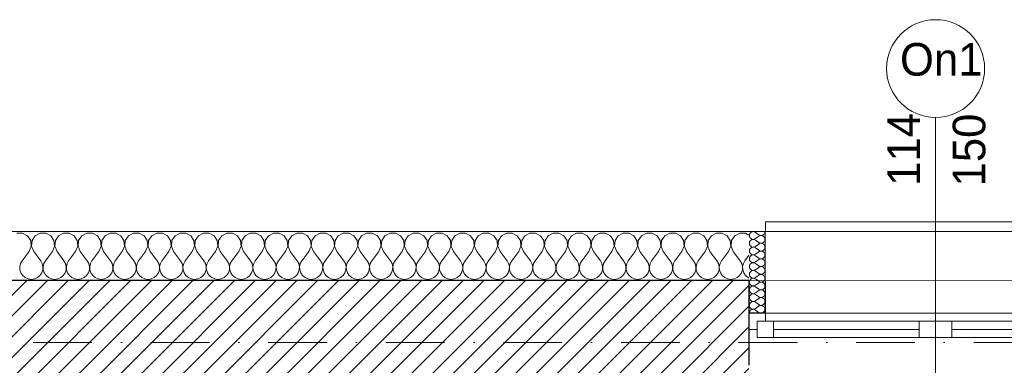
# Model space of a CAD drawing. Header units: millimetres. Extents: x 172139 to 266886, y 89525 to 138225.
# Tile 46 of 72: x 207036 to 210052, y 121266 to 122326. Entities that reach past the tile are written whole.
import ezdxf
from ezdxf.enums import TextEntityAlignment as Align

# ---------------------------------------------------------------- set-up
doc = ezdxf.new("R2010")
doc.units = ezdxf.units.MM
doc.header["$MEASUREMENT"] = 0
doc.linetypes.add('Kropki i Kreski', pattern=[360, 180, -90, 0, -90])
for name, color, linetype in [('Konstrukcja - Siatki mod', 7, 'Continuous'), ('KR_INW', 7, 'Continuous'), ('NAPIS_SODON', 7, 'Continuous'), ('Znaczniki okien ArchiCADa', 7, 'Continuous')]:
    doc.layers.add(name, color=color, linetype=linetype)
for name, color, linetype, lineweight, true_color in [('Konstrukcja - Siatki mod_Nr_pióra__48', 7, 'Continuous', 15, 0xa80f02), ('KR_INW_Nr_pióra__102', 7, 'Continuous', 5, 0xcccccc), ('Okna ArchiCADa_Nr_pióra__64', 7, 'Continuous', 13, 0x41c341), ('Znaczniki okien ArchiCADa_Nr_pióra__20', 7, 'Continuous', 13, 0xb00000), ('Znaczniki okien ArchiCADa_Nr_pióra__44', 7, 'Continuous', 13, 0x029e21)]:
    doc.layers.add(name, color=color, linetype=linetype, lineweight=lineweight, true_color=true_color)
for name, color, linetype, lineweight in [('KR_INW_Nr_pióra__101', 252, 'Continuous', 5), ('KR_INW_Nr_pióra__27', 7, 'Continuous', 25), ('KR_INW_Nr_pióra__47', 7, 'Continuous', 15), ('NAPIS_SODON_Nr_pióra__1', 7, 'Continuous', 13), ('Znaczniki okien ArchiCADa_Nr_pióra__7', 7, 'Continuous', 13)]:
    doc.layers.add(name, color=color, linetype=linetype, lineweight=lineweight)
doc.styles.add('GENERATED_STYLE_1', font='txt')

# ---------------------------------------------------------------- blocks, each defined once
blk = doc.blocks.new('Strop_1', base_point=(179225, 121523.3))
at = {"layer": 'NAPIS_SODON_Nr_pióra__1', "linetype": 'Continuous', "flags": 128}
blk.add_lwpolyline([(179225, 121523.3), (179225.9, 107003.8), (250898.3, 107008.3), (250897.4, 121527.8)], close=True, dxfattribs=at)
blk = doc.blocks.new('*X99')
at = {"layer": 'KR_INW_Nr_pióra__102', "linetype": 'Continuous'}
for p, q in [((207044.4, 121670.9), (207027, 121670.9)), ((207059.7, 121662.7), (207044.4, 121670.9)), ((207098.4, 121670.9), (207083.1, 121662.7)), ((207115.8, 121670.9), (207098.4, 121670.9)), ((207131.2, 121662.7), (207115.8, 121670.9)), ((207169.9, 121670.9), (207154.5, 121662.7)), ((207187.3, 121670.9), (207169.9, 121670.9)), ((207202.6, 121662.7), (207187.3, 121670.9)), ((207241.3, 121670.9), (207226, 121662.7)), ((207258.7, 121670.9), (207241.3, 121670.9)), ((207274, 121662.7), (207258.7, 121670.9)), ((207312.7, 121670.9), (207297.4, 121662.7)), ((207330.1, 121670.9), (207312.7, 121670.9)), ((207345.5, 121662.7), (207330.1, 121670.9)), ((207384.2, 121670.9), (207368.8, 121662.7)), ((207401.6, 121670.9), (207384.2, 121670.9)), ((207416.9, 121662.7), (207401.6, 121670.9)), ((207455.6, 121670.9), (207440.3, 121662.7)), ((207473, 121670.9), (207455.6, 121670.9)), ((207488.3, 121662.7), (207473, 121670.9)), ((207527, 121670.9), (207511.7, 121662.7)), ((207544.4, 121670.9), (207527, 121670.9)), ((207559.7, 121662.7), (207544.4, 121670.9)), ((207598.4, 121670.9), (207583.1, 121662.7)), ((207615.8, 121670.9), (207598.4, 121670.9)), ((207631.2, 121662.7), (207615.8, 121670.9)), ((207669.9, 121670.9), (207654.5, 121662.7)), ((207687.3, 121670.9), (207669.9, 121670.9)), ((207702.6, 121662.7), (207687.3, 121670.9)), ((207741.3, 121670.9), (207726, 121662.7)), ((207758.7, 121670.9), (207741.3, 121670.9)), ((207774, 121662.7), (207758.7, 121670.9)), ((207812.7, 121670.9), (207797.4, 121662.7)), ((207830.1, 121670.9), (207812.7, 121670.9)), ((207845.5, 121662.7), (207830.1, 121670.9)), ((207884.2, 121670.9), (207868.8, 121662.7)), ((207901.6, 121670.9), (207884.2, 121670.9)), ((207916.9, 121662.7), (207901.6, 121670.9)), ((207955.6, 121670.9), (207940.3, 121662.7)), ((207973, 121670.9), (207955.6, 121670.9)), ((207988.3, 121662.7), (207973, 121670.9)), ((208027, 121670.9), (208011.7, 121662.7)), ((208044.4, 121670.9), (208027, 121670.9)), ((208059.7, 121662.7), (208044.4, 121670.9)), ((208098.4, 121670.9), (208083.1, 121662.7)), ((208115.8, 121670.9), (208098.4, 121670.9)), ((208131.2, 121662.7), (208115.8, 121670.9)), ((208169.9, 121670.9), (208154.5, 121662.7)), ((208187.3, 121670.9), (208169.9, 121670.9)), ((208202.6, 121662.7), (208187.3, 121670.9)), ((208241.3, 121670.9), (208226, 121662.7)), ((208258.7, 121670.9), (208241.3, 121670.9)), ((208274, 121662.7), (208258.7, 121670.9)), ((208312.7, 121670.9), (208297.4, 121662.7)), ((208330.1, 121670.9), (208312.7, 121670.9)), ((208345.5, 121662.7), (208330.1, 121670.9)), ((208384.2, 121670.9), (208368.8, 121662.7)), ((208401.6, 121670.9), (208384.2, 121670.9)), ((208416.9, 121662.7), (208401.6, 121670.9)), ((208455.6, 121670.9), (208440.3, 121662.7)), ((208473, 121670.9), (208455.6, 121670.9)), ((208488.3, 121662.7), (208473, 121670.9)), ((208527, 121670.9), (208511.7, 121662.7)), ((208544.4, 121670.9), (208527, 121670.9)), ((208559.7, 121662.7), (208544.4, 121670.9)), ((208598.4, 121670.9), (208583.1, 121662.7)), ((208615.8, 121670.9), (208598.4, 121670.9)), ((208631.2, 121662.7), (208615.8, 121670.9)), ((208669.9, 121670.9), (208654.5, 121662.7)), ((208687.3, 121670.9), (208669.9, 121670.9)), ((208702.6, 121662.7), (208687.3, 121670.9)), ((208741.3, 121670.9), (208726, 121662.7)), ((208758.7, 121670.9), (208741.3, 121670.9)), ((208774, 121662.7), (208758.7, 121670.9)), ((208812.7, 121670.9), (208797.4, 121662.7)), ((208830.1, 121670.9), (208812.7, 121670.9)), ((208845.5, 121662.7), (208830.1, 121670.9)), ((208884.2, 121670.9), (208868.8, 121662.7)), ((208901.6, 121670.9), (208884.2, 121670.9)), ((208916.9, 121662.7), (208901.6, 121670.9)), ((208955.6, 121670.9), (208940.3, 121662.7)), ((208973, 121670.9), (208955.6, 121670.9)), ((208988.3, 121662.7), (208973, 121670.9)), ((209027, 121670.9), (209011.7, 121662.7)), ((209044.4, 121670.9), (209027, 121670.9)), ((209059.7, 121662.7), (209044.4, 121670.9)), ((209098.4, 121670.9), (209083.1, 121662.7)), ((209115.8, 121670.9), (209098.4, 121670.9)), ((209131.2, 121662.7), (209115.8, 121670.9)), ((209169.9, 121670.9), (209154.5, 121662.7)), ((209187.3, 121670.9), (209169.9, 121670.9)), ((209202.6, 121662.7), (209187.3, 121670.9)), ((209241.3, 121670.9), (209226, 121662.7)), ((209258.7, 121670.9), (209241.3, 121670.9)), ((209269.6, 121665.1), (209258.7, 121670.9)), ((207069.4, 121648.2), (207059.7, 121662.7)), ((207071, 121630.9), (207069.4, 121648.2)), ((207073.5, 121648.2), (207071.8, 121630.9)), ((207083.1, 121662.7), (207073.5, 121648.2)), ((207140.8, 121648.2), (207131.2, 121662.7)), ((207142.4, 121630.9), (207140.8, 121648.2)), ((207144.9, 121648.2), (207143.3, 121630.9)), ((207154.5, 121662.7), (207144.9, 121648.2)), ((207212.2, 121648.2), (207202.6, 121662.7)), ((207213.9, 121630.9), (207212.2, 121648.2)), ((207216.3, 121648.2), (207214.7, 121630.9)), ((207226, 121662.7), (207216.3, 121648.2)), ((207283.7, 121648.2), (207274, 121662.7)), ((207285.3, 121630.9), (207283.7, 121648.2)), ((207287.8, 121648.2), (207286.1, 121630.9)), ((207297.4, 121662.7), (207287.8, 121648.2)), ((207355.1, 121648.2), (207345.5, 121662.7)), ((207356.7, 121630.9), (207355.1, 121648.2)), ((207359.2, 121648.2), (207357.6, 121630.9)), ((207368.8, 121662.7), (207359.2, 121648.2)), ((207426.5, 121648.2), (207416.9, 121662.7)), ((207428.2, 121630.9), (207426.5, 121648.2)), ((207430.6, 121648.2), (207429, 121630.9)), ((207440.3, 121662.7), (207430.6, 121648.2)), ((207497.9, 121648.2), (207488.3, 121662.7)), ((207499.6, 121630.9), (207497.9, 121648.2)), ((207502.1, 121648.2), (207500.4, 121630.9)), ((207511.7, 121662.7), (207502.1, 121648.2)), ((207569.4, 121648.2), (207559.7, 121662.7)), ((207571, 121630.9), (207569.4, 121648.2)), ((207573.5, 121648.2), (207571.8, 121630.9)), ((207583.1, 121662.7), (207573.5, 121648.2)), ((207640.8, 121648.2), (207631.2, 121662.7)), ((207642.4, 121630.9), (207640.8, 121648.2)), ((207644.9, 121648.2), (207643.3, 121630.9)), ((207654.5, 121662.7), (207644.9, 121648.2)), ((207712.2, 121648.2), (207702.6, 121662.7)), ((207713.9, 121630.9), (207712.2, 121648.2)), ((207716.3, 121648.2), (207714.7, 121630.9)), ((207726, 121662.7), (207716.3, 121648.2)), ((207783.7, 121648.2), (207774, 121662.7)), ((207785.3, 121630.9), (207783.7, 121648.2)), ((207787.8, 121648.2), (207786.1, 121630.9)), ((207797.4, 121662.7), (207787.8, 121648.2)), ((207855.1, 121648.2), (207845.5, 121662.7)), ((207856.7, 121630.9), (207855.1, 121648.2)), ((207859.2, 121648.2), (207857.6, 121630.9)), ((207868.8, 121662.7), (207859.2, 121648.2)), ((207926.5, 121648.2), (207916.9, 121662.7)), ((207928.2, 121630.9), (207926.5, 121648.2)), ((207930.6, 121648.2), (207929, 121630.9)), ((207940.3, 121662.7), (207930.6, 121648.2)), ((207997.9, 121648.2), (207988.3, 121662.7)), ((207999.6, 121630.9), (207997.9, 121648.2)), ((208002.1, 121648.2), (208000.4, 121630.9)), ((208011.7, 121662.7), (208002.1, 121648.2)), ((208069.4, 121648.2), (208059.7, 121662.7)), ((208071, 121630.9), (208069.4, 121648.2)), ((208073.5, 121648.2), (208071.8, 121630.9)), ((208083.1, 121662.7), (208073.5, 121648.2)), ((208140.8, 121648.2), (208131.2, 121662.7)), ((208142.4, 121630.9), (208140.8, 121648.2)), ((208144.9, 121648.2), (208143.3, 121630.9)), ((208154.5, 121662.7), (208144.9, 121648.2)), ((208212.2, 121648.2), (208202.6, 121662.7)), ((208213.9, 121630.9), (208212.2, 121648.2)), ((208216.3, 121648.2), (208214.7, 121630.9)), ((208226, 121662.7), (208216.3, 121648.2)), ((208283.7, 121648.2), (208274, 121662.7)), ((208285.3, 121630.9), (208283.7, 121648.2)), ((208287.8, 121648.2), (208286.1, 121630.9)), ((208297.4, 121662.7), (208287.8, 121648.2)), ((208355.1, 121648.2), (208345.5, 121662.7)), ((208356.7, 121630.9), (208355.1, 121648.2)), ((208359.2, 121648.2), (208357.6, 121630.9)), ((208368.8, 121662.7), (208359.2, 121648.2)), ((208426.5, 121648.2), (208416.9, 121662.7)), ((208428.2, 121630.9), (208426.5, 121648.2)), ((208430.6, 121648.2), (208429, 121630.9)), ((208440.3, 121662.7), (208430.6, 121648.2)), ((208497.9, 121648.2), (208488.3, 121662.7)), ((208499.6, 121630.9), (208497.9, 121648.2)), ((208502.1, 121648.2), (208500.4, 121630.9)), ((208511.7, 121662.7), (208502.1, 121648.2)), ((208569.4, 121648.2), (208559.7, 121662.7)), ((208571, 121630.9), (208569.4, 121648.2)), ((208573.5, 121648.2), (208571.8, 121630.9)), ((208583.1, 121662.7), (208573.5, 121648.2)), ((208640.8, 121648.2), (208631.2, 121662.7)), ((208642.4, 121630.9), (208640.8, 121648.2)), ((208644.9, 121648.2), (208643.3, 121630.9)), ((208654.5, 121662.7), (208644.9, 121648.2)), ((208712.2, 121648.2), (208702.6, 121662.7)), ((208713.9, 121630.9), (208712.2, 121648.2)), ((208716.3, 121648.2), (208714.7, 121630.9)), ((208726, 121662.7), (208716.3, 121648.2)), ((208783.7, 121648.2), (208774, 121662.7)), ((208785.3, 121630.9), (208783.7, 121648.2)), ((208787.8, 121648.2), (208786.1, 121630.9)), ((208797.4, 121662.7), (208787.8, 121648.2)), ((208855.1, 121648.2), (208845.5, 121662.7)), ((208856.7, 121630.9), (208855.1, 121648.2)), ((208859.2, 121648.2), (208857.6, 121630.9)), ((208868.8, 121662.7), (208859.2, 121648.2)), ((208926.5, 121648.2), (208916.9, 121662.7)), ((208928.2, 121630.9), (208926.5, 121648.2)), ((208930.6, 121648.2), (208929, 121630.9)), ((208940.3, 121662.7), (208930.6, 121648.2)), ((208997.9, 121648.2), (208988.3, 121662.7)), ((208999.6, 121630.9), (208997.9, 121648.2)), ((209002.1, 121648.2), (209000.4, 121630.9)), ((209011.7, 121662.7), (209002.1, 121648.2)), ((209069.4, 121648.2), (209059.7, 121662.7)), ((209071, 121630.9), (209069.4, 121648.2)), ((209073.5, 121648.2), (209071.8, 121630.9)), ((209083.1, 121662.7), (209073.5, 121648.2)), ((209140.8, 121648.2), (209131.2, 121662.7)), ((209142.4, 121630.9), (209140.8, 121648.2)), ((209144.9, 121648.2), (209143.3, 121630.9)), ((209154.5, 121662.7), (209144.9, 121648.2)), ((209212.2, 121648.2), (209202.6, 121662.7)), ((209213.9, 121630.9), (209212.2, 121648.2)), ((209216.3, 121648.2), (209214.7, 121630.9)), ((209226, 121662.7), (209216.3, 121648.2)), ((207064.3, 121614.9), (207042.9, 121586.3)), ((207064.3, 121614.9), (207071, 121630.9)), ((207071.8, 121630.9), (207078.6, 121614.9)), ((207078.6, 121614.9), (207100, 121586.3)), ((207135.7, 121614.9), (207114.3, 121586.3)), ((207135.7, 121614.9), (207142.4, 121630.9)), ((207143.3, 121630.9), (207150, 121614.9)), ((207150, 121614.9), (207171.4, 121586.3)), ((207207.1, 121614.9), (207185.7, 121586.3)), ((207207.1, 121614.9), (207213.9, 121630.9)), ((207214.7, 121630.9), (207221.4, 121614.9)), ((207221.4, 121614.9), (207242.9, 121586.3)), ((207278.6, 121614.9), (207257.1, 121586.3)), ((207278.6, 121614.9), (207285.3, 121630.9)), ((207286.1, 121630.9), (207292.9, 121614.9)), ((207292.9, 121614.9), (207314.3, 121586.3)), ((207350, 121614.9), (207328.6, 121586.3)), ((207350, 121614.9), (207356.7, 121630.9)), ((207357.6, 121630.9), (207364.3, 121614.9)), ((207364.3, 121614.9), (207385.7, 121586.3)), ((207421.4, 121614.9), (207400, 121586.3)), ((207421.4, 121614.9), (207428.2, 121630.9)), ((207429, 121630.9), (207435.7, 121614.9)), ((207435.7, 121614.9), (207457.1, 121586.3)), ((207492.9, 121614.9), (207471.4, 121586.3)), ((207492.9, 121614.9), (207499.6, 121630.9)), ((207500.4, 121630.9), (207507.1, 121614.9)), ((207507.1, 121614.9), (207528.6, 121586.3)), ((207564.3, 121614.9), (207542.9, 121586.3)), ((207564.3, 121614.9), (207571, 121630.9)), ((207571.8, 121630.9), (207578.6, 121614.9)), ((207578.6, 121614.9), (207600, 121586.3)), ((207635.7, 121614.9), (207614.3, 121586.3)), ((207635.7, 121614.9), (207642.4, 121630.9)), ((207643.3, 121630.9), (207650, 121614.9)), ((207650, 121614.9), (207671.4, 121586.3)), ((207707.1, 121614.9), (207685.7, 121586.3)), ((207707.1, 121614.9), (207713.9, 121630.9)), ((207714.7, 121630.9), (207721.4, 121614.9)), ((207721.4, 121614.9), (207742.9, 121586.3)), ((207778.6, 121614.9), (207757.1, 121586.3)), ((207778.6, 121614.9), (207785.3, 121630.9)), ((207786.1, 121630.9), (207792.9, 121614.9)), ((207792.9, 121614.9), (207814.3, 121586.3)), ((207850, 121614.9), (207828.6, 121586.3)), ((207850, 121614.9), (207856.7, 121630.9)), ((207857.6, 121630.9), (207864.3, 121614.9)), ((207864.3, 121614.9), (207885.7, 121586.3)), ((207921.4, 121614.9), (207900, 121586.3)), ((207921.4, 121614.9), (207928.2, 121630.9)), ((207929, 121630.9), (207935.7, 121614.9)), ((207935.7, 121614.9), (207957.1, 121586.3)), ((207992.9, 121614.9), (207971.4, 121586.3)), ((207992.9, 121614.9), (207999.6, 121630.9)), ((208000.4, 121630.9), (208007.1, 121614.9)), ((208007.1, 121614.9), (208028.6, 121586.3)), ((208064.3, 121614.9), (208042.9, 121586.3)), ((208064.3, 121614.9), (208071, 121630.9)), ((208071.8, 121630.9), (208078.6, 121614.9)), ((208078.6, 121614.9), (208100, 121586.3)), ((208135.7, 121614.9), (208114.3, 121586.3)), ((208135.7, 121614.9), (208142.4, 121630.9)), ((208143.3, 121630.9), (208150, 121614.9)), ((208150, 121614.9), (208171.4, 121586.3)), ((208207.1, 121614.9), (208185.7, 121586.3)), ((208207.1, 121614.9), (208213.9, 121630.9)), ((208214.7, 121630.9), (208221.4, 121614.9)), ((208221.4, 121614.9), (208242.9, 121586.3)), ((208278.6, 121614.9), (208257.1, 121586.3)), ((208278.6, 121614.9), (208285.3, 121630.9)), ((208286.1, 121630.9), (208292.9, 121614.9)), ((208292.9, 121614.9), (208314.3, 121586.3)), ((208350, 121614.9), (208328.6, 121586.3)), ((208350, 121614.9), (208356.7, 121630.9)), ((208357.6, 121630.9), (208364.3, 121614.9)), ((208364.3, 121614.9), (208385.7, 121586.3)), ((208421.4, 121614.9), (208400, 121586.3)), ((208421.4, 121614.9), (208428.2, 121630.9)), ((208429, 121630.9), (208435.7, 121614.9)), ((208435.7, 121614.9), (208457.1, 121586.3)), ((208492.9, 121614.9), (208471.4, 121586.3)), ((208492.9, 121614.9), (208499.6, 121630.9)), ((208500.4, 121630.9), (208507.1, 121614.9)), ((208507.1, 121614.9), (208528.6, 121586.3)), ((208564.3, 121614.9), (208542.9, 121586.3)), ((208564.3, 121614.9), (208571, 121630.9)), ((208571.8, 121630.9), (208578.6, 121614.9)), ((208578.6, 121614.9), (208600, 121586.3)), ((208635.7, 121614.9), (208614.3, 121586.3)), ((208635.7, 121614.9), (208642.4, 121630.9)), ((208643.3, 121630.9), (208650, 121614.9)), ((208650, 121614.9), (208671.4, 121586.3)), ((208707.1, 121614.9), (208685.7, 121586.3)), ((208707.1, 121614.9), (208713.9, 121630.9)), ((208714.7, 121630.9), (208721.4, 121614.9)), ((208721.4, 121614.9), (208742.9, 121586.3)), ((208778.6, 121614.9), (208757.1, 121586.3)), ((208778.6, 121614.9), (208785.3, 121630.9)), ((208786.1, 121630.9), (208792.9, 121614.9)), ((208792.9, 121614.9), (208814.3, 121586.3)), ((208850, 121614.9), (208828.6, 121586.3)), ((208850, 121614.9), (208856.7, 121630.9)), ((208857.6, 121630.9), (208864.3, 121614.9)), ((208864.3, 121614.9), (208885.7, 121586.3)), ((208921.4, 121614.9), (208900, 121586.3)), ((208921.4, 121614.9), (208928.2, 121630.9)), ((208929, 121630.9), (208935.7, 121614.9)), ((208935.7, 121614.9), (208957.1, 121586.3)), ((208992.9, 121614.9), (208971.4, 121586.3)), ((208992.9, 121614.9), (208999.6, 121630.9)), ((209000.4, 121630.9), (209007.1, 121614.9)), ((209007.1, 121614.9), (209028.6, 121586.3)), ((209064.3, 121614.9), (209042.9, 121586.3)), ((209064.3, 121614.9), (209071, 121630.9)), ((209071.8, 121630.9), (209078.6, 121614.9)), ((209078.6, 121614.9), (209100, 121586.3)), ((209135.7, 121614.9), (209114.3, 121586.3)), ((209135.7, 121614.9), (209142.4, 121630.9)), ((209143.3, 121630.9), (209150, 121614.9)), ((209150, 121614.9), (209171.4, 121586.3)), ((209207.1, 121614.9), (209185.7, 121586.3)), ((209207.1, 121614.9), (209213.9, 121630.9)), ((209214.7, 121630.9), (209221.4, 121614.9)), ((209221.4, 121614.9), (209242.9, 121586.3)), ((207038.1, 121577.7), (207035.9, 121568.1)), ((207042.9, 121586.3), (207038.1, 121577.7)), ((207104.8, 121577.7), (207100, 121586.3)), ((207107, 121568.1), (207104.8, 121577.7)), ((207109.5, 121577.7), (207107.3, 121568.1)), ((207114.3, 121586.3), (207109.5, 121577.7)), ((207176.2, 121577.7), (207171.4, 121586.3)), ((207178.4, 121568.1), (207176.2, 121577.7)), ((207180.9, 121577.7), (207178.7, 121568.1)), ((207185.7, 121586.3), (207180.9, 121577.7)), ((207247.6, 121577.7), (207242.9, 121586.3)), ((207249.9, 121568.1), (207247.6, 121577.7)), ((207252.4, 121577.7), (207250.1, 121568.1)), ((207257.1, 121586.3), (207252.4, 121577.7)), ((207319.1, 121577.7), (207314.3, 121586.3)), ((207321.3, 121568.1), (207319.1, 121577.7)), ((207323.8, 121577.7), (207321.6, 121568.1)), ((207328.6, 121586.3), (207323.8, 121577.7)), ((207390.5, 121577.7), (207385.7, 121586.3)), ((207392.7, 121568.1), (207390.5, 121577.7)), ((207395.2, 121577.7), (207393, 121568.1)), ((207400, 121586.3), (207395.2, 121577.7)), ((207461.9, 121577.7), (207457.1, 121586.3)), ((207464.1, 121568.1), (207461.9, 121577.7)), ((207466.7, 121577.7), (207464.4, 121568.1)), ((207471.4, 121586.3), (207466.7, 121577.7)), ((207533.3, 121577.7), (207528.6, 121586.3)), ((207535.6, 121568.1), (207533.3, 121577.7)), ((207538.1, 121577.7), (207535.9, 121568.1)), ((207542.9, 121586.3), (207538.1, 121577.7)), ((207604.8, 121577.7), (207600, 121586.3)), ((207607, 121568.1), (207604.8, 121577.7)), ((207609.5, 121577.7), (207607.3, 121568.1)), ((207614.3, 121586.3), (207609.5, 121577.7)), ((207676.2, 121577.7), (207671.4, 121586.3)), ((207678.4, 121568.1), (207676.2, 121577.7)), ((207680.9, 121577.7), (207678.7, 121568.1)), ((207685.7, 121586.3), (207680.9, 121577.7)), ((207747.6, 121577.7), (207742.9, 121586.3)), ((207749.9, 121568.1), (207747.6, 121577.7)), ((207752.4, 121577.7), (207750.1, 121568.1)), ((207757.1, 121586.3), (207752.4, 121577.7)), ((207819.1, 121577.7), (207814.3, 121586.3)), ((207821.3, 121568.1), (207819.1, 121577.7)), ((207823.8, 121577.7), (207821.6, 121568.1)), ((207828.6, 121586.3), (207823.8, 121577.7)), ((207890.5, 121577.7), (207885.7, 121586.3)), ((207892.7, 121568.1), (207890.5, 121577.7)), ((207895.2, 121577.7), (207893, 121568.1)), ((207900, 121586.3), (207895.2, 121577.7)), ((207961.9, 121577.7), (207957.1, 121586.3)), ((207964.1, 121568.1), (207961.9, 121577.7)), ((207966.7, 121577.7), (207964.4, 121568.1)), ((207971.4, 121586.3), (207966.7, 121577.7)), ((208033.3, 121577.7), (208028.6, 121586.3)), ((208035.6, 121568.1), (208033.3, 121577.7)), ((208038.1, 121577.7), (208035.9, 121568.1)), ((208042.9, 121586.3), (208038.1, 121577.7)), ((208104.8, 121577.7), (208100, 121586.3)), ((208107, 121568.1), (208104.8, 121577.7)), ((208109.5, 121577.7), (208107.3, 121568.1)), ((208114.3, 121586.3), (208109.5, 121577.7)), ((208176.2, 121577.7), (208171.4, 121586.3)), ((208178.4, 121568.1), (208176.2, 121577.7)), ((208180.9, 121577.7), (208178.7, 121568.1)), ((208185.7, 121586.3), (208180.9, 121577.7)), ((208247.6, 121577.7), (208242.9, 121586.3)), ((208249.9, 121568.1), (208247.6, 121577.7)), ((208252.4, 121577.7), (208250.1, 121568.1)), ((208257.1, 121586.3), (208252.4, 121577.7)), ((208319.1, 121577.7), (208314.3, 121586.3)), ((208321.3, 121568.1), (208319.1, 121577.7)), ((208323.8, 121577.7), (208321.6, 121568.1)), ((208328.6, 121586.3), (208323.8, 121577.7)), ((208390.5, 121577.7), (208385.7, 121586.3)), ((208392.7, 121568.1), (208390.5, 121577.7)), ((208395.2, 121577.7), (208393, 121568.1)), ((208400, 121586.3), (208395.2, 121577.7)), ((208461.9, 121577.7), (208457.1, 121586.3)), ((208464.1, 121568.1), (208461.9, 121577.7)), ((208466.7, 121577.7), (208464.4, 121568.1)), ((208471.4, 121586.3), (208466.7, 121577.7)), ((208533.3, 121577.7), (208528.6, 121586.3)), ((208535.6, 121568.1), (208533.3, 121577.7)), ((208538.1, 121577.7), (208535.9, 121568.1)), ((208542.9, 121586.3), (208538.1, 121577.7)), ((208604.8, 121577.7), (208600, 121586.3)), ((208607, 121568.1), (208604.8, 121577.7)), ((208609.5, 121577.7), (208607.3, 121568.1)), ((208614.3, 121586.3), (208609.5, 121577.7)), ((208676.2, 121577.7), (208671.4, 121586.3)), ((208678.4, 121568.1), (208676.2, 121577.7)), ((208680.9, 121577.7), (208678.7, 121568.1)), ((208685.7, 121586.3), (208680.9, 121577.7)), ((208747.6, 121577.7), (208742.9, 121586.3)), ((208749.9, 121568.1), (208747.6, 121577.7)), ((208752.4, 121577.7), (208750.1, 121568.1)), ((208757.1, 121586.3), (208752.4, 121577.7)), ((208819.1, 121577.7), (208814.3, 121586.3)), ((208821.3, 121568.1), (208819.1, 121577.7)), ((208823.8, 121577.7), (208821.6, 121568.1)), ((208828.6, 121586.3), (208823.8, 121577.7)), ((208890.5, 121577.7), (208885.7, 121586.3)), ((208892.7, 121568.1), (208890.5, 121577.7)), ((208895.2, 121577.7), (208893, 121568.1)), ((208900, 121586.3), (208895.2, 121577.7)), ((208961.9, 121577.7), (208957.1, 121586.3)), ((208964.1, 121568.1), (208961.9, 121577.7)), ((208966.7, 121577.7), (208964.4, 121568.1)), ((208971.4, 121586.3), (208966.7, 121577.7)), ((209033.3, 121577.7), (209028.6, 121586.3)), ((209035.6, 121568.1), (209033.3, 121577.7)), ((209038.1, 121577.7), (209035.9, 121568.1)), ((209042.9, 121586.3), (209038.1, 121577.7)), ((209104.8, 121577.7), (209100, 121586.3)), ((209107, 121568.1), (209104.8, 121577.7)), ((209109.5, 121577.7), (209107.3, 121568.1)), ((209114.3, 121586.3), (209109.5, 121577.7)), ((209176.2, 121577.7), (209171.4, 121586.3)), ((209178.4, 121568.1), (209176.2, 121577.7)), ((209180.9, 121577.7), (209178.7, 121568.1)), ((209185.7, 121586.3), (209180.9, 121577.7)), ((209247.6, 121577.7), (209242.9, 121586.3)), ((209249.9, 121568.1), (209247.6, 121577.7)), ((209252.4, 121577.7), (209250.1, 121568.1)), ((209257.1, 121586.3), (209252.4, 121577.7)), ((209269.6, 121603), (209257.1, 121586.3)), ((207035.9, 121568.1), (207036.3, 121558.2)), ((207036.3, 121558.2), (207039.5, 121548.9)), ((207039.5, 121548.9), (207045.1, 121540.8)), ((207097.8, 121540.8), (207103.4, 121548.9)), ((207103.4, 121548.9), (207106.5, 121558.2)), ((207106.5, 121558.2), (207107, 121568.1)), ((207107.3, 121568.1), (207107.8, 121558.2)), ((207107.8, 121558.2), (207110.9, 121548.9)), ((207110.9, 121548.9), (207116.5, 121540.8)), ((207169.2, 121540.8), (207174.8, 121548.9)), ((207174.8, 121548.9), (207177.9, 121558.2)), ((207177.9, 121558.2), (207178.4, 121568.1)), ((207178.7, 121568.1), (207179.2, 121558.2)), ((207179.2, 121558.2), (207182.3, 121548.9)), ((207182.3, 121548.9), (207187.9, 121540.8)), ((207240.6, 121540.8), (207246.2, 121548.9)), ((207246.2, 121548.9), (207249.4, 121558.2)), ((207249.4, 121558.2), (207249.9, 121568.1)), ((207250.1, 121568.1), (207250.6, 121558.2)), ((207250.6, 121558.2), (207253.8, 121548.9)), ((207253.8, 121548.9), (207259.4, 121540.8)), ((207312.1, 121540.8), (207317.7, 121548.9)), ((207317.7, 121548.9), (207320.8, 121558.2)), ((207320.8, 121558.2), (207321.3, 121568.1)), ((207321.6, 121568.1), (207322.1, 121558.2)), ((207322.1, 121558.2), (207325.2, 121548.9)), ((207325.2, 121548.9), (207330.8, 121540.8)), ((207383.5, 121540.8), (207389.1, 121548.9)), ((207389.1, 121548.9), (207392.2, 121558.2)), ((207392.2, 121558.2), (207392.7, 121568.1)), ((207393, 121568.1), (207393.5, 121558.2)), ((207393.5, 121558.2), (207396.6, 121548.9)), ((207396.6, 121548.9), (207402.2, 121540.8)), ((207454.9, 121540.8), (207460.5, 121548.9)), ((207460.5, 121548.9), (207463.7, 121558.2)), ((207463.7, 121558.2), (207464.1, 121568.1)), ((207464.4, 121568.1), (207464.9, 121558.2)), ((207464.9, 121558.2), (207468.1, 121548.9)), ((207468.1, 121548.9), (207473.6, 121540.8)), ((207526.4, 121540.8), (207531.9, 121548.9)), ((207531.9, 121548.9), (207535.1, 121558.2)), ((207535.1, 121558.2), (207535.6, 121568.1)), ((207535.9, 121568.1), (207536.3, 121558.2)), ((207536.3, 121558.2), (207539.5, 121548.9)), ((207539.5, 121548.9), (207545.1, 121540.8)), ((207597.8, 121540.8), (207603.4, 121548.9)), ((207603.4, 121548.9), (207606.5, 121558.2)), ((207606.5, 121558.2), (207607, 121568.1)), ((207607.3, 121568.1), (207607.8, 121558.2)), ((207607.8, 121558.2), (207610.9, 121548.9)), ((207610.9, 121548.9), (207616.5, 121540.8)), ((207669.2, 121540.8), (207674.8, 121548.9)), ((207674.8, 121548.9), (207677.9, 121558.2)), ((207677.9, 121558.2), (207678.4, 121568.1)), ((207678.7, 121568.1), (207679.2, 121558.2)), ((207679.2, 121558.2), (207682.3, 121548.9)), ((207682.3, 121548.9), (207687.9, 121540.8)), ((207740.6, 121540.8), (207746.2, 121548.9)), ((207746.2, 121548.9), (207749.4, 121558.2)), ((207749.4, 121558.2), (207749.9, 121568.1)), ((207750.1, 121568.1), (207750.6, 121558.2)), ((207750.6, 121558.2), (207753.8, 121548.9)), ((207753.8, 121548.9), (207759.4, 121540.8)), ((207812.1, 121540.8), (207817.7, 121548.9)), ((207817.7, 121548.9), (207820.8, 121558.2)), ((207820.8, 121558.2), (207821.3, 121568.1)), ((207821.6, 121568.1), (207822.1, 121558.2)), ((207822.1, 121558.2), (207825.2, 121548.9)), ((207825.2, 121548.9), (207830.8, 121540.8)), ((207883.5, 121540.8), (207889.1, 121548.9)), ((207889.1, 121548.9), (207892.2, 121558.2)), ((207892.2, 121558.2), (207892.7, 121568.1)), ((207893, 121568.1), (207893.5, 121558.2)), ((207893.5, 121558.2), (207896.6, 121548.9)), ((207896.6, 121548.9), (207902.2, 121540.8)), ((207954.9, 121540.8), (207960.5, 121548.9)), ((207960.5, 121548.9), (207963.7, 121558.2)), ((207963.7, 121558.2), (207964.1, 121568.1)), ((207964.4, 121568.1), (207964.9, 121558.2)), ((207964.9, 121558.2), (207968.1, 121548.9)), ((207968.1, 121548.9), (207973.6, 121540.8)), ((208026.4, 121540.8), (208031.9, 121548.9)), ((208031.9, 121548.9), (208035.1, 121558.2)), ((208035.1, 121558.2), (208035.6, 121568.1)), ((208035.9, 121568.1), (208036.3, 121558.2)), ((208036.3, 121558.2), (208039.5, 121548.9)), ((208039.5, 121548.9), (208045.1, 121540.8)), ((208097.8, 121540.8), (208103.4, 121548.9)), ((208103.4, 121548.9), (208106.5, 121558.2)), ((208106.5, 121558.2), (208107, 121568.1)), ((208107.3, 121568.1), (208107.8, 121558.2)), ((208107.8, 121558.2), (208110.9, 121548.9)), ((208110.9, 121548.9), (208116.5, 121540.8)), ((208169.2, 121540.8), (208174.8, 121548.9)), ((208174.8, 121548.9), (208177.9, 121558.2)), ((208177.9, 121558.2), (208178.4, 121568.1)), ((208178.7, 121568.1), (208179.2, 121558.2)), ((208179.2, 121558.2), (208182.3, 121548.9)), ((208182.3, 121548.9), (208187.9, 121540.8)), ((208240.6, 121540.8), (208246.2, 121548.9)), ((208246.2, 121548.9), (208249.4, 121558.2)), ((208249.4, 121558.2), (208249.9, 121568.1)), ((208250.1, 121568.1), (208250.6, 121558.2)), ((208250.6, 121558.2), (208253.8, 121548.9)), ((208253.8, 121548.9), (208259.4, 121540.8)), ((208312.1, 121540.8), (208317.7, 121548.9)), ((208317.7, 121548.9), (208320.8, 121558.2)), ((208320.8, 121558.2), (208321.3, 121568.1)), ((208321.6, 121568.1), (208322.1, 121558.2)), ((208322.1, 121558.2), (208325.2, 121548.9)), ((208325.2, 121548.9), (208330.8, 121540.8)), ((208383.5, 121540.8), (208389.1, 121548.9)), ((208389.1, 121548.9), (208392.2, 121558.2)), ((208392.2, 121558.2), (208392.7, 121568.1)), ((208393, 121568.1), (208393.5, 121558.2)), ((208393.5, 121558.2), (208396.6, 121548.9)), ((208396.6, 121548.9), (208402.2, 121540.8)), ((208454.9, 121540.8), (208460.5, 121548.9)), ((208460.5, 121548.9), (208463.7, 121558.2)), ((208463.7, 121558.2), (208464.1, 121568.1)), ((208464.4, 121568.1), (208464.9, 121558.2)), ((208464.9, 121558.2), (208468.1, 121548.9)), ((208468.1, 121548.9), (208473.6, 121540.8)), ((208526.4, 121540.8), (208531.9, 121548.9)), ((208531.9, 121548.9), (208535.1, 121558.2)), ((208535.1, 121558.2), (208535.6, 121568.1)), ((208535.9, 121568.1), (208536.3, 121558.2)), ((208536.3, 121558.2), (208539.5, 121548.9)), ((208539.5, 121548.9), (208545.1, 121540.8)), ((208597.8, 121540.8), (208603.4, 121548.9)), ((208603.4, 121548.9), (208606.5, 121558.2)), ((208606.5, 121558.2), (208607, 121568.1)), ((208607.3, 121568.1), (208607.8, 121558.2)), ((208607.8, 121558.2), (208610.9, 121548.9)), ((208610.9, 121548.9), (208616.5, 121540.8)), ((208669.2, 121540.8), (208674.8, 121548.9)), ((208674.8, 121548.9), (208677.9, 121558.2)), ((208677.9, 121558.2), (208678.4, 121568.1)), ((208678.7, 121568.1), (208679.2, 121558.2)), ((208679.2, 121558.2), (208682.3, 121548.9)), ((208682.3, 121548.9), (208687.9, 121540.8)), ((208740.6, 121540.8), (208746.2, 121548.9)), ((208746.2, 121548.9), (208749.4, 121558.2)), ((208749.4, 121558.2), (208749.9, 121568.1)), ((208750.1, 121568.1), (208750.6, 121558.2)), ((208750.6, 121558.2), (208753.8, 121548.9)), ((208753.8, 121548.9), (208759.4, 121540.8)), ((208812.1, 121540.8), (208817.7, 121548.9)), ((208817.7, 121548.9), (208820.8, 121558.2)), ((208820.8, 121558.2), (208821.3, 121568.1)), ((208821.6, 121568.1), (208822.1, 121558.2)), ((208822.1, 121558.2), (208825.2, 121548.9)), ((208825.2, 121548.9), (208830.8, 121540.8)), ((208883.5, 121540.8), (208889.1, 121548.9)), ((208889.1, 121548.9), (208892.2, 121558.2)), ((208892.2, 121558.2), (208892.7, 121568.1)), ((208893, 121568.1), (208893.5, 121558.2)), ((208893.5, 121558.2), (208896.6, 121548.9)), ((208896.6, 121548.9), (208902.2, 121540.8)), ((208954.9, 121540.8), (208960.5, 121548.9)), ((208960.5, 121548.9), (208963.7, 121558.2)), ((208963.7, 121558.2), (208964.1, 121568.1)), ((208964.4, 121568.1), (208964.9, 121558.2)), ((208964.9, 121558.2), (208968.1, 121548.9)), ((208968.1, 121548.9), (208973.6, 121540.8)), ((209026.4, 121540.8), (209031.9, 121548.9)), ((209031.9, 121548.9), (209035.1, 121558.2)), ((209035.1, 121558.2), (209035.6, 121568.1)), ((209035.9, 121568.1), (209036.3, 121558.2)), ((209036.3, 121558.2), (209039.5, 121548.9)), ((209039.5, 121548.9), (209045.1, 121540.8)), ((209097.8, 121540.8), (209103.4, 121548.9)), ((209103.4, 121548.9), (209106.5, 121558.2)), ((209106.5, 121558.2), (209107, 121568.1)), ((209107.3, 121568.1), (209107.8, 121558.2)), ((209107.8, 121558.2), (209110.9, 121548.9)), ((209110.9, 121548.9), (209116.5, 121540.8)), ((209169.2, 121540.8), (209174.8, 121548.9)), ((209174.8, 121548.9), (209177.9, 121558.2)), ((209177.9, 121558.2), (209178.4, 121568.1)), ((209178.7, 121568.1), (209179.2, 121558.2)), ((209179.2, 121558.2), (209182.3, 121548.9)), ((209182.3, 121548.9), (209187.9, 121540.8)), ((209240.6, 121540.8), (209246.2, 121548.9)), ((209246.2, 121548.9), (209249.4, 121558.2)), ((209249.4, 121558.2), (209249.9, 121568.1)), ((209250.1, 121568.1), (209250.6, 121558.2)), ((209250.6, 121558.2), (209253.8, 121548.9)), ((209253.8, 121548.9), (209259.4, 121540.8)), ((207045.1, 121540.8), (207052.7, 121534.5)), ((207052.7, 121534.5), (207061.7, 121530.5)), ((207061.7, 121530.5), (207071.4, 121529.2)), ((207071.4, 121529.2), (207081.2, 121530.5)), ((207081.2, 121530.5), (207090.2, 121534.5)), ((207090.2, 121534.5), (207097.8, 121540.8)), ((207116.5, 121540.8), (207124.1, 121534.5)), ((207124.1, 121534.5), (207133.1, 121530.5)), ((207133.1, 121530.5), (207142.9, 121529.2)), ((207142.9, 121529.2), (207152.6, 121530.5)), ((207152.6, 121530.5), (207161.6, 121534.5)), ((207161.6, 121534.5), (207169.2, 121540.8)), ((207187.9, 121540.8), (207195.5, 121534.5)), ((207195.5, 121534.5), (207204.5, 121530.5)), ((207204.5, 121530.5), (207214.3, 121529.2)), ((207214.3, 121529.2), (207224, 121530.5)), ((207224, 121530.5), (207233.1, 121534.5)), ((207233.1, 121534.5), (207240.6, 121540.8)), ((207259.4, 121540.8), (207266.9, 121534.5)), ((207266.9, 121534.5), (207276, 121530.5)), ((207276, 121530.5), (207285.7, 121529.2)), ((207285.7, 121529.2), (207295.5, 121530.5)), ((207295.5, 121530.5), (207304.5, 121534.5)), ((207304.5, 121534.5), (207312.1, 121540.8)), ((207330.8, 121540.8), (207338.4, 121534.5)), ((207338.4, 121534.5), (207347.4, 121530.5)), ((207347.4, 121530.5), (207357.1, 121529.2)), ((207357.1, 121529.2), (207366.9, 121530.5)), ((207366.9, 121530.5), (207375.9, 121534.5)), ((207375.9, 121534.5), (207383.5, 121540.8)), ((207402.2, 121540.8), (207409.8, 121534.5)), ((207409.8, 121534.5), (207418.8, 121530.5)), ((207418.8, 121530.5), (207428.6, 121529.2)), ((207428.6, 121529.2), (207438.3, 121530.5)), ((207438.3, 121530.5), (207447.3, 121534.5)), ((207447.3, 121534.5), (207454.9, 121540.8)), ((207473.6, 121540.8), (207481.2, 121534.5)), ((207481.2, 121534.5), (207490.2, 121530.5)), ((207490.2, 121530.5), (207500, 121529.2)), ((207500, 121529.2), (207509.8, 121530.5)), ((207509.8, 121530.5), (207518.8, 121534.5)), ((207518.8, 121534.5), (207526.4, 121540.8)), ((207545.1, 121540.8), (207552.7, 121534.5)), ((207552.7, 121534.5), (207561.7, 121530.5)), ((207561.7, 121530.5), (207571.4, 121529.2)), ((207571.4, 121529.2), (207581.2, 121530.5)), ((207581.2, 121530.5), (207590.2, 121534.5)), ((207590.2, 121534.5), (207597.8, 121540.8)), ((207616.5, 121540.8), (207624.1, 121534.5)), ((207624.1, 121534.5), (207633.1, 121530.5)), ((207633.1, 121530.5), (207642.9, 121529.2)), ((207642.9, 121529.2), (207652.6, 121530.5)), ((207652.6, 121530.5), (207661.6, 121534.5)), ((207661.6, 121534.5), (207669.2, 121540.8)), ((207687.9, 121540.8), (207695.5, 121534.5)), ((207695.5, 121534.5), (207704.5, 121530.5)), ((207704.5, 121530.5), (207714.3, 121529.2)), ((207714.3, 121529.2), (207724, 121530.5)), ((207724, 121530.5), (207733.1, 121534.5)), ((207733.1, 121534.5), (207740.6, 121540.8)), ((207759.4, 121540.8), (207766.9, 121534.5)), ((207766.9, 121534.5), (207776, 121530.5)), ((207776, 121530.5), (207785.7, 121529.2)), ((207785.7, 121529.2), (207795.5, 121530.5)), ((207795.5, 121530.5), (207804.5, 121534.5)), ((207804.5, 121534.5), (207812.1, 121540.8)), ((207830.8, 121540.8), (207838.4, 121534.5)), ((207838.4, 121534.5), (207847.4, 121530.5)), ((207847.4, 121530.5), (207857.1, 121529.2)), ((207857.1, 121529.2), (207866.9, 121530.5)), ((207866.9, 121530.5), (207875.9, 121534.5)), ((207875.9, 121534.5), (207883.5, 121540.8)), ((207902.2, 121540.8), (207909.8, 121534.5)), ((207909.8, 121534.5), (207918.8, 121530.5)), ((207918.8, 121530.5), (207928.6, 121529.2)), ((207928.6, 121529.2), (207938.3, 121530.5)), ((207938.3, 121530.5), (207947.3, 121534.5)), ((207947.3, 121534.5), (207954.9, 121540.8)), ((207973.6, 121540.8), (207981.2, 121534.5)), ((207981.2, 121534.5), (207990.2, 121530.5)), ((207990.2, 121530.5), (208000, 121529.2)), ((208000, 121529.2), (208009.8, 121530.5)), ((208009.8, 121530.5), (208018.8, 121534.5)), ((208018.8, 121534.5), (208026.4, 121540.8)), ((208045.1, 121540.8), (208052.7, 121534.5)), ((208052.7, 121534.5), (208061.7, 121530.5)), ((208061.7, 121530.5), (208071.4, 121529.2)), ((208071.4, 121529.2), (208081.2, 121530.5)), ((208081.2, 121530.5), (208090.2, 121534.5)), ((208090.2, 121534.5), (208097.8, 121540.8)), ((208116.5, 121540.8), (208124.1, 121534.5)), ((208124.1, 121534.5), (208133.1, 121530.5)), ((208133.1, 121530.5), (208142.9, 121529.2)), ((208142.9, 121529.2), (208152.6, 121530.5)), ((208152.6, 121530.5), (208161.6, 121534.5)), ((208161.6, 121534.5), (208169.2, 121540.8)), ((208187.9, 121540.8), (208195.5, 121534.5)), ((208195.5, 121534.5), (208204.5, 121530.5)), ((208204.5, 121530.5), (208214.3, 121529.2)), ((208214.3, 121529.2), (208224, 121530.5)), ((208224, 121530.5), (208233.1, 121534.5)), ((208233.1, 121534.5), (208240.6, 121540.8)), ((208259.4, 121540.8), (208266.9, 121534.5)), ((208266.9, 121534.5), (208276, 121530.5)), ((208276, 121530.5), (208285.7, 121529.2)), ((208285.7, 121529.2), (208295.5, 121530.5)), ((208295.5, 121530.5), (208304.5, 121534.5)), ((208304.5, 121534.5), (208312.1, 121540.8)), ((208330.8, 121540.8), (208338.4, 121534.5)), ((208338.4, 121534.5), (208347.4, 121530.5)), ((208347.4, 121530.5), (208357.1, 121529.2)), ((208357.1, 121529.2), (208366.9, 121530.5)), ((208366.9, 121530.5), (208375.9, 121534.5)), ((208375.9, 121534.5), (208383.5, 121540.8)), ((208402.2, 121540.8), (208409.8, 121534.5)), ((208409.8, 121534.5), (208418.8, 121530.5)), ((208418.8, 121530.5), (208428.6, 121529.2)), ((208428.6, 121529.2), (208438.3, 121530.5)), ((208438.3, 121530.5), (208447.3, 121534.5)), ((208447.3, 121534.5), (208454.9, 121540.8)), ((208473.6, 121540.8), (208481.2, 121534.5)), ((208481.2, 121534.5), (208490.2, 121530.5)), ((208490.2, 121530.5), (208500, 121529.2)), ((208500, 121529.2), (208509.8, 121530.5)), ((208509.8, 121530.5), (208518.8, 121534.5)), ((208518.8, 121534.5), (208526.4, 121540.8)), ((208545.1, 121540.8), (208552.7, 121534.5)), ((208552.7, 121534.5), (208561.7, 121530.5)), ((208561.7, 121530.5), (208571.4, 121529.2)), ((208571.4, 121529.2), (208581.2, 121530.5)), ((208581.2, 121530.5), (208590.2, 121534.5)), ((208590.2, 121534.5), (208597.8, 121540.8)), ((208616.5, 121540.8), (208624.1, 121534.5)), ((208624.1, 121534.5), (208633.1, 121530.5)), ((208633.1, 121530.5), (208642.9, 121529.2)), ((208642.9, 121529.2), (208652.6, 121530.5)), ((208652.6, 121530.5), (208661.6, 121534.5)), ((208661.6, 121534.5), (208669.2, 121540.8)), ((208687.9, 121540.8), (208695.5, 121534.5)), ((208695.5, 121534.5), (208704.5, 121530.5)), ((208704.5, 121530.5), (208714.3, 121529.2)), ((208714.3, 121529.2), (208724, 121530.5)), ((208724, 121530.5), (208733.1, 121534.5)), ((208733.1, 121534.5), (208740.6, 121540.8)), ((208759.4, 121540.8), (208766.9, 121534.5)), ((208766.9, 121534.5), (208776, 121530.5)), ((208776, 121530.5), (208785.7, 121529.2)), ((208785.7, 121529.2), (208795.5, 121530.5)), ((208795.5, 121530.5), (208804.5, 121534.5)), ((208804.5, 121534.5), (208812.1, 121540.8)), ((208830.8, 121540.8), (208838.4, 121534.5)), ((208838.4, 121534.5), (208847.4, 121530.5)), ((208847.4, 121530.5), (208857.1, 121529.2)), ((208857.1, 121529.2), (208866.9, 121530.5)), ((208866.9, 121530.5), (208875.9, 121534.5)), ((208875.9, 121534.5), (208883.5, 121540.8)), ((208902.2, 121540.8), (208909.8, 121534.5)), ((208909.8, 121534.5), (208918.8, 121530.5)), ((208918.8, 121530.5), (208928.6, 121529.2)), ((208928.6, 121529.2), (208938.3, 121530.5)), ((208938.3, 121530.5), (208947.3, 121534.5)), ((208947.3, 121534.5), (208954.9, 121540.8)), ((208973.6, 121540.8), (208981.2, 121534.5)), ((208981.2, 121534.5), (208990.2, 121530.5)), ((208990.2, 121530.5), (209000, 121529.2)), ((209000, 121529.2), (209009.8, 121530.5)), ((209009.8, 121530.5), (209018.8, 121534.5)), ((209018.8, 121534.5), (209026.4, 121540.8)), ((209045.1, 121540.8), (209052.7, 121534.5)), ((209052.7, 121534.5), (209061.7, 121530.5)), ((209061.7, 121530.5), (209071.4, 121529.2)), ((209071.4, 121529.2), (209081.2, 121530.5)), ((209081.2, 121530.5), (209090.2, 121534.5)), ((209090.2, 121534.5), (209097.8, 121540.8)), ((209116.5, 121540.8), (209124.1, 121534.5)), ((209124.1, 121534.5), (209133.1, 121530.5)), ((209133.1, 121530.5), (209142.9, 121529.2)), ((209142.9, 121529.2), (209152.6, 121530.5)), ((209152.6, 121530.5), (209161.6, 121534.5)), ((209161.6, 121534.5), (209169.2, 121540.8)), ((209187.9, 121540.8), (209195.5, 121534.5)), ((209195.5, 121534.5), (209204.5, 121530.5)), ((209204.5, 121530.5), (209214.3, 121529.2)), ((209214.3, 121529.2), (209224, 121530.5)), ((209224, 121530.5), (209233.1, 121534.5)), ((209233.1, 121534.5), (209240.6, 121540.8)), ((209259.4, 121540.8), (209266.9, 121534.5)), ((209266.9, 121534.5), (209269.6, 121533.3))]:
    blk.add_line(p, q, dxfattribs=at)
blk = doc.blocks.new('*X122')
at = {"layer": 'KR_INW_Nr_pióra__102', "linetype": 'Continuous'}
for p, q in [((209289.9, 121673.2), (209299.4, 121666.1)), ((209289.9, 121654.2), (209299.4, 121661.3)), ((209289.9, 121649.4), (209299.4, 121642.3)), ((209289.9, 121630.4), (209299.4, 121637.5)), ((209289.9, 121625.6), (209299.4, 121618.5)), ((209289.9, 121606.5), (209299.4, 121613.7)), ((209289.9, 121601.8), (209299.4, 121594.6)), ((209289.9, 121582.7), (209299.4, 121589.9)), ((209289.9, 121578), (209299.4, 121570.8)), ((209289.9, 121558.9), (209299.4, 121566.1)), ((209289.9, 121554.2), (209299.4, 121547)), ((209289.9, 121535.1), (209299.4, 121542.3)), ((209289.9, 121530.4), (209299.4, 121523.2)), ((209289.9, 121511.3), (209299.4, 121518.5)), ((209289.9, 121506.5), (209299.4, 121499.4)), ((209289.9, 121487.5), (209299.4, 121494.6)), ((209289.9, 121482.7), (209299.4, 121475.6)), ((209289.9, 121463.7), (209299.4, 121470.8)), ((209289.9, 121458.9), (209299.4, 121451.8)), ((209289.9, 121439.9), (209299.4, 121447)), ((209289.9, 121435.1), (209299.4, 121428))]:
    blk.add_line(p, q, dxfattribs=at)
for centre, start, end in [((209282.7, 121663.7), 53.1301, 306.8699), ((209306.5, 121675.6), 233.1301, 0), ((209306.5, 121651.8), 0, 126.8699), ((209282.7, 121639.9), 53.1301, 306.8699), ((209306.5, 121651.8), 233.1301, 0), ((209306.5, 121628), 0, 126.8699), ((209282.7, 121616.1), 53.1301, 306.8699), ((209282.7, 121592.3), 53.1301, 306.8699), ((209306.5, 121628), 233.1301, 0), ((209306.5, 121604.2), 0, 126.8699), ((209306.5, 121604.2), 233.1301, 0), ((209282.7, 121568.5), 53.1301, 306.8699), ((209306.5, 121580.4), 0, 126.8699), ((209306.5, 121580.4), 233.1301, 0), ((209282.7, 121544.6), 53.1301, 306.8699), ((209306.5, 121556.5), 0, 126.8699), ((209306.5, 121556.5), 233.1301, 0), ((209306.5, 121532.7), 0, 126.8699), ((209282.7, 121520.8), 53.1301, 306.8699), ((209306.5, 121532.7), 233.1301, 0), ((209306.5, 121508.9), 0, 126.8699), ((209282.7, 121497), 53.1301, 306.8699), ((209282.7, 121473.2), 53.1301, 306.8699), ((209306.5, 121508.9), 233.1301, 0), ((209306.5, 121485.1), 0, 126.8699), ((209306.5, 121485.1), 233.1301, 0), ((209282.7, 121449.4), 53.1301, 306.8699), ((209306.5, 121461.3), 0, 126.8699), ((209306.5, 121461.3), 233.1301, 0), ((209282.7, 121425.6), 53.1301, 180), ((209306.5, 121437.5), 0, 126.8699), ((209306.5, 121437.5), 233.1301, 0)]:
    blk.add_arc(centre, 11.9, start, end, dxfattribs=at)
blk = doc.blocks.new('Okno dwuskrzydłowe 19_4')
at = {"layer": 'Okna ArchiCADa_Nr_pióra__64', "linetype": 'Continuous'}
for p, q in [((-571.6, 230), (571.6, 230)), ((-571.6, 0), (-546.6, 0)), ((-571.6, -50), (-571.6, 0)), ((-546.6, 25), (-496.6, 25)), ((-546.6, -25), (-546.6, 25)), ((-546.6, 0), (-546.6, -25)), ((-496.6, 25), (-50, 25)), ((-496.6, 25), (-496.6, -25)), ((-496.6, 25), (-50, 25)), ((-496.6, 0), (-50, 0)), ((-50, -25), (-50, 25)), ((-50, 25), (0, 25)), ((0, 25), (0, -25)), ((0, 25), (50, 25)), ((0, -25), (0, 25)), ((50, 25), (496.6, 25)), ((50, 25), (50, -25)), ((50, 25), (496.6, 25)), ((50, 0), (496.6, 0)), ((496.6, -25), (496.6, 25)), ((496.6, 25), (546.6, 25)), ((546.6, 25), (546.6, -25)), ((546.6, -25), (546.6, 0)), ((546.6, 0), (571.6, 0)), ((571.6, -50), (571.6, 0)), ((-546.6, -25), (-521.6, -25)), ((-496.6, -25), (-546.6, -25)), ((-521.6, -25), (-521.6, -50)), ((-50, -25), (-496.6, -25)), ((0, -25), (-50, -25)), ((50, -25), (0, -25)), ((496.6, -25), (50, -25)), ((546.6, -25), (496.6, -25)), ((521.6, -50), (521.6, -25)), ((521.6, -25), (546.6, -25)), ((-521.6, -50), (-571.6, -50)), ((-521.6, -50), (-571.6, -50)), ((0, -50), (-521.6, -50)), ((521.6, -50), (0, -50)), ((571.6, -50), (521.6, -50)), ((521.6, -50), (571.6, -50)), ((-521.6, -300), (521.6, -300)), ((-521.6, -300), (-521.6, -330)), ((521.6, -330), (521.6, -300)), ((-521.6, -330), (521.6, -330))]:
    blk.add_line(p, q, dxfattribs=at)
blk = doc.blocks.new('Znacznik O 19')
at = {"layer": 'Znaczniki okien ArchiCADa_Nr_pióra__20', "linetype": 'Continuous'}
blk.add_line((0, 350), (0, -830), dxfattribs=at)
at = {"layer": 'Znaczniki okien ArchiCADa_Nr_pióra__44', "linetype": 'Continuous'}
for start, end in [(0, 180), (180, 0)]:
    blk.add_arc((0, 500), 150, start, end, dxfattribs=at)
at = {"layer": 'Znaczniki okien ArchiCADa_Nr_pióra__7', "style": 'GENERATED_STYLE_1'}
for tag, p in [('AC_MarkerText_2', (-17.6, 138.6)), ('AC_MarkerText_3', (182.4, 138.7))]:
    blk.add_attdef(tag, text='', height=100, rotation=90, dxfattribs=at).set_placement(p, align=Align.BOTTOM_LEFT)
for tag, p in [('AC_WIDO_ID', (-109.2, 448.3)), ('AC_MarkerText_4', (-144, -758))]:
    blk.add_attdef(tag, text='', height=100, dxfattribs=at).set_placement(p, align=Align.BOTTOM_LEFT)
blk = doc.blocks.new('Ściana_1', base_point=(179075.1, 121675.6))
at = {"layer": 'KR_INW_Nr_pióra__101', "linetype": 'Continuous'}
h = blk.add_hatch(dxfattribs=at)
h.set_pattern_fill('Cegła_licówka', color=256, style=0, pattern_type=2)
h.set_pattern_definition([(45, (0, 0), (-31.819804, 31.819804), [])])
h.paths.add_polyline_path([(209269.6, 121525.6), (204126.9, 121525.6), (204126.9, 121475.6), (204126.9, 121145.6), (209269.6, 121145.6), (209269.6, 121375.6), (209269.6, 121425.6)])
at = {"layer": 'KR_INW_Nr_pióra__27', "linetype": 'Continuous'}
for p, q in [((209269.6, 121525.6), (204126.9, 121525.6)), ((209269.6, 121525.6), (209269.6, 121425.6)), ((209319.6, 121525.6), (209319.6, 121425.6)), ((209319.6, 121425.6), (209269.6, 121425.6)), ((209269.6, 121425.6), (209269.6, 121375.6)), ((209269.6, 121375.6), (209269.6, 121265.6))]:
    blk.add_line(p, q, dxfattribs=at)
at = {"layer": 'KR_INW_Nr_pióra__47', "linetype": 'Continuous'}
for p, q in [((209269.6, 121675.6), (209319.6, 121675.6)), ((209319.6, 121425.6), (209319.6, 121675.6)), ((209319.6, 121675.6), (209319.6, 121525.6)), ((209269.6, 121425.6), (209319.6, 121425.6))]:
    blk.add_line(p, q, dxfattribs=at)
at = {"layer": 'KR_INW_Nr_pióra__47', "linetype": 'Continuous', "flags": 128}
blk.add_lwpolyline([(209269.6, 121675.6), (204126.9, 121675.6)], dxfattribs=at)
at = {"layer": 'KR_INW'}
for name in ['*X99', '*X122']:
    blk.add_blockref(name, (0, 0), dxfattribs=at)
at = {"layer": 'Okna ArchiCADa_Nr_pióra__64', "linetype": 'Continuous', "xscale": -1, "zscale": 1000, "rotation": 180}
blk.add_blockref('Okno dwuskrzydłowe 19_4', (209841.3, 121375.6), dxfattribs=at)
at = {"layer": 'Znaczniki okien ArchiCADa', "color": 14, "lineweight": 13, "true_color": 0xb00000}
ref = blk.add_blockref('Znacznik O 19', (209841.3, 121675.6), dxfattribs=at)
ref.add_attrib('AC_MarkerText_2', '114', dxfattribs={"layer": 'Znaczniki okien ArchiCADa_Nr_pióra__7', "color": 7, "height": 100, "rotation": 90, "style": 'GENERATED_STYLE_1'}).set_placement((209823.6, 121816), align=Align.BOTTOM_LEFT)
ref.add_attrib('AC_MarkerText_3', '150', dxfattribs={"layer": 'Znaczniki okien ArchiCADa_Nr_pióra__7', "color": 7, "height": 100, "rotation": 90, "style": 'GENERATED_STYLE_1'}).set_placement((210023.6, 121814.3), align=Align.BOTTOM_LEFT)
ref.add_attrib('AC_MarkerText_4', 'hp 88', dxfattribs={"layer": 'Znaczniki okien ArchiCADa_Nr_pióra__7', "color": 7, "height": 100, "style": 'GENERATED_STYLE_1'}).set_placement((209697.3, 120917.6), align=Align.BOTTOM_LEFT)
ref.add_attrib('AC_WIDO_ID', 'On1', dxfattribs={"layer": 'Znaczniki okien ArchiCADa_Nr_pióra__7', "color": 7, "height": 100, "style": 'GENERATED_STYLE_1'}).set_placement((209732.1, 122123.9), align=Align.BOTTOM_LEFT)
blk = doc.blocks.new('Standardowy znacznik siatki_10')
at = {"layer": 'Konstrukcja - Siatki mod_Nr_pióra__48', "linetype": 'Kropki i Kreski'}
blk.add_line((1000, 0), (72912, 0), dxfattribs=at)

msp = doc.modelspace()

# ---------------------------------------------------------------- block references
at = {"layer": 'Konstrukcja - Siatki mod', "color": 8, "linetype": 'Continuous', "lineweight": 13, "zscale": 1000}
msp.add_blockref('Standardowy znacznik siatki_10', (177989.3, 121335.6), dxfattribs=at)
at = {"layer": 'KR_INW'}
msp.add_blockref('Ściana_1', (179075.1, 121675.6), dxfattribs=at)
at = {"layer": 'NAPIS_SODON', "linetype": 'Continuous'}
msp.add_blockref('Strop_1', (179225, 121523.3), dxfattribs=at)

doc.saveas('drawing.dxf')
